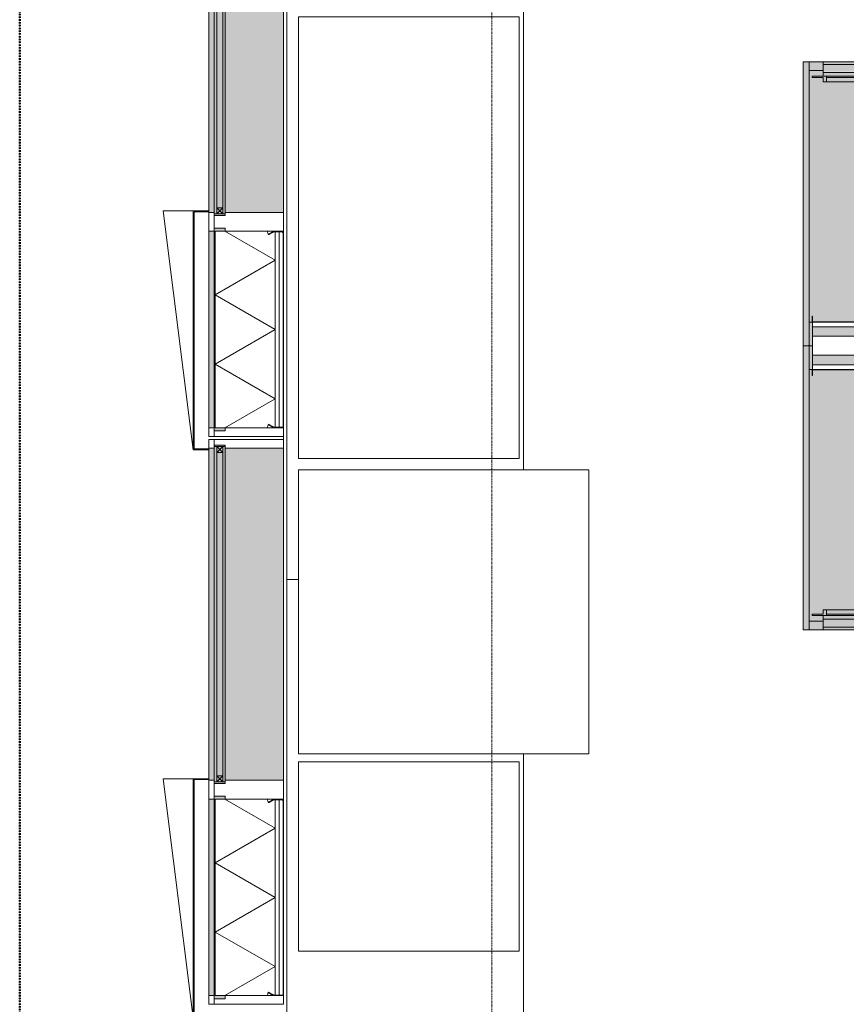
# Model space of a CAD drawing. Header units: millimetres. Extents: x -281 to 121694, y -16481 to 65128.
# Tile 3 of 256: x 8503 to 11124, y 12663 to 15783. Entities that reach past the tile are written whole.
import ezdxf

# ---------------------------------------------------------------- set-up
doc = ezdxf.new("R2010")
doc.units = ezdxf.units.MM
doc.linetypes.add('Grid Line', pattern=[12, 6, -2, 2, -2])
doc.linetypes.add('NLRS_Dash-0_6mm_Space-0_6mm_cpz', pattern=[1.2, 0.6, -0.6])
for name, color, linetype, lineweight in [('A--L$01A__Algemeen', 7, 'Continuous', 5), ('A--L$07A__Stramien', 1, 'Continuous', 5), ('A--L21__Buitenwanden', 3, 'Continuous', 5), ('A--L5__InstallatiesW', 7, 'Continuous', 5), ('A--L82__LosseGebruikersInvent', 1, 'Continuous', 5), ('A--L8__LosseInventaris', 1, 'Continuous', 5), ('Specialty Equipment', 1, 'Continuous', 5)]:
    doc.layers.add(name, color=color, linetype=linetype, lineweight=lineweight)

# ---------------------------------------------------------------- blocks, each defined once
blk = doc.blocks.new('NLRS_21_GM_LB_element gevel_gen_cpz - NLRS_21_13_08_elementgevel element_gen_cpz-V282-L_80_ 16')
at = {"layer": 'A--L$01A__Algemeen'}
for points in [[(-877.5, -52), (-867.5, -51.5), (-867.5, -20), (-245, -20), (-245, -52), (-235, -52), (-235, -17), (-877.5, -17), (-877.5, -20)], [(-185, -237), (867.5, -237), (867.5, -52), (-185, -52)]]:
    blk.add_hatch(color=256, dxfattribs=at).paths.add_polyline_path(points)
h = blk.add_hatch(color=256, dxfattribs=at)
h.paths.add_polyline_path([(-867.5, 0), (-867.5, -17), (-245, -17), (-245, 0), (-773.1, 0)])
h.paths.add_polyline_path([(-185, 0), (-185, -17), (867.5, -17), (867.5, 0), (-183, 0)])
h = blk.add_hatch(dxfattribs=at)
h.set_pattern_fill('FP_282', color=256, style=0, pattern_type=2)
h.set_pattern_definition([(315, (-15357.5, 9103), (449.013, 449.013), []), (315, (-15357.5, 8944.25), (898.026, 0), []), (315, (-15357.5, 9261.75), (898.026, 0), [])])
h.paths.add_polyline_path([(-867.5, -205.8), (-867.5, -232), (-865.5, -232), (-865.5, -205.8)])
h.paths.add_polyline_path([(-866.8, -203.3), (-865.1, -204.3), (-856.3, -189.2), (-858.1, -188.2)])
h.paths.add_polyline_path([(-862.5, -237), (-250, -237), (-250, -235), (-862.5, -235)])
h.paths.add_polyline_path([(-256.2, -189.2), (-247.4, -204.3), (-245.7, -203.3), (-254.4, -188.2)])
h.paths.add_polyline_path([(-247, -232), (-245, -232), (-245, -205.8), (-247, -205.8)])
for p, q in [((-867.5, 0), (-895, 0)), ((-895, 0), (-895, -17)), ((-867.5, -17), (-867.5, 0)), ((-867.5, 0), (-245, 0)), ((-185, 0), (-245, 0)), ((-245, 0), (-245, -17)), ((-185, -17), (-185, 0)), ((-185, 0), (-183, 0)), ((-180, 0), (862.5, 0)), ((865.5, 0), (867.5, 0)), ((895, 0), (867.5, 0)), ((867.5, 0), (867.5, -17)), ((895, -17), (895, 0)), ((-877.5, -17), (-895, -17)), ((-895, -17), (-895, -237)), ((-895, -17), (-867.5, -17)), ((-877.5, -52), (-877.5, -17)), ((-245, -17), (-867.5, -17)), ((-245, -20), (-867.5, -20)), ((-867.5, -20), (-867.5, -185.7)), ((-245, -20), (-867.5, -20)), ((-867.5, -20), (-867.5, -185.7)), ((-775.6, -210), (-665.9, -20)), ((-556.2, -210), (-665.9, -20)), ((-556.2, -210), (-446.6, -20)), ((-336.9, -210), (-446.6, -20)), ((-245, -17), (-190, -17)), ((-245, -185.7), (-245, -20)), ((-245, -185.7), (-245, -20)), ((-195, -17), (-235, -17)), ((-235, -17), (-235, -52)), ((-195, -52), (-195, -17)), ((872.5, -17), (895, -17)), ((895, -17), (877.5, -17)), ((877.5, -17), (877.5, -52)), ((895, -237), (895, -17)), ((-867.5, -52), (-877.5, -52)), ((-775.6, -210), (-867.5, -50.9)), ((-336.9, -210), (-245, -50.9)), ((-235, -52), (-245, -52)), ((-190, -52), (-195, -52)), ((-185, -237), (-185, -52)), ((867.5, -52), (867.5, -237)), ((877.5, -52), (872.5, -52)), ((-867.5, -185.7), (-867.5, -204.5)), ((-245, -204.5), (-245, -185.7)), ((-867.5, -204.5), (-867.5, -205.8)), ((-867.5, -204.5), (-867.5, -205.8)), ((-867.5, -205.8), (-867.5, -232)), ((-858.1, -188.2), (-866.8, -203.3)), ((-865.5, -232), (-865.5, -205.8)), ((-865.5, -210), (-247, -210)), ((-865.5, -210), (-247, -210)), ((-865.1, -204.3), (-856.3, -189.2)), ((-856.3, -189.2), (-858.1, -188.2)), ((-254.4, -188.2), (-256.2, -189.2)), ((-256.2, -189.2), (-247.4, -204.3)), ((-245.7, -203.3), (-254.4, -188.2)), ((-247, -205.8), (-247, -232)), ((-245, -205.8), (-245, -204.5)), ((-245, -205.8), (-245, -204.5)), ((-245, -232), (-245, -205.8)), ((-895, -237), (-867.5, -237)), ((-867.5, -232), (-867.5, -237)), ((-867.5, -237), (-862.5, -237)), ((-865.5, -222.5), (-247, -222.5)), ((-250, -235), (-862.5, -235)), ((-862.5, -237), (-250, -237)), ((-250, -237), (-245, -237)), ((-245, -237), (-245, -232)), ((-245, -237), (-185, -237)), ((867.5, -237), (-185, -237)), ((867.5, -237), (895, -237))]:
    blk.add_line(p, q, dxfattribs=at)
for centre, radius, start, end in [((-867.5, -204.5), 18.8, 60, 90), ((-245, -204.5), 18.8, 90, 120), ((-862.5, -205.8), 5, 150, 180), ((-862.5, -205.8), 3, 150, 180), ((-250, -205.8), 3, 0, 30), ((-250, -205.8), 5, 360, 30), ((-862.5, -232), 5, 180, 270), ((-862.5, -232), 3, 180, 270), ((-862.5, -232), 3, 180, 270), ((-250, -232), 3, 270, 360), ((-250, -232), 3, 270, 0), ((-250, -232), 5, 270, 0)]:
    blk.add_arc(centre, radius, start, end, dxfattribs=at)
blk = doc.blocks.new('NLRS_41_GM_LB_zetwerk gevel_gen_cpz - NLRS_41_12_05_GM_zetwerk gevel_gen_cpz-65367652-L_80_ 16')
at = {"layer": 'A--L$01A__Algemeen'}
for p, q in [((336.25, 145), (-421.25, 50)), ((336.25, 50), (336.25, 145)), ((-421.25, 50), (336.25, 50)), ((336.25, 50), (-421.25, 50)), ((-421.25, 50), (-421.25, 0)), ((-418.25, 0), (-418.25, 47)), ((-418.25, 47), (333.25, 47)), ((333.25, 47), (333.25, 0)), ((336.25, 0), (336.25, 50)), ((-421.25, 0), (-418.25, 0)), ((333.25, 0), (336.25, 0))]:
    blk.add_line(p, q, dxfattribs=at)
blk = doc.blocks.new('NLRS_21_GM_LB_element gevel_gen_cpz - NLRS_21_13_08_elementgevel element_gen_cpz-V283-L_80_ 16')
at = {"layer": 'A--L$01A__Algemeen'}
for points in [[(-877.5, -52), (-867.5, -51.5), (-867.5, -20), (-245, -20), (-245, -52), (-235, -52), (-235, -17), (-877.5, -17), (-877.5, -20)], [(-185, -237), (867.5, -237), (867.5, -52), (-185, -52)]]:
    blk.add_hatch(color=256, dxfattribs=at).paths.add_polyline_path(points)
h = blk.add_hatch(color=256, dxfattribs=at)
h.paths.add_polyline_path([(-867.5, 0), (-867.5, -17), (-245, -17), (-245.9, 0), (-670.2, 0)])
h.paths.add_polyline_path([(-185, -17), (867.5, -17), (867.5, 0), (-185, 0)])
h = blk.add_hatch(dxfattribs=at)
h.set_pattern_fill('FP_283', color=256, style=0, pattern_type=2)
h.set_pattern_definition([(315, (-13557.5, 9103), (42.4264, 42.4264), []), (45, (-13557.5, 9103), (-42.4264, 42.4264), [])])
h.paths.add_polyline_path([(-867.5, -185.7), (-866.8, -203.3), (-858.1, -188.2), (-866.8, -185.7)])
h = blk.add_hatch(dxfattribs=at)
h.set_pattern_fill('FP_284', color=256, style=0, pattern_type=2)
h.set_pattern_definition([(315, (-13557.5, 9103), (449.013, 449.013), []), (315, (-13557.5, 8944.25), (898.026, 0), []), (315, (-13557.5, 9261.75), (898.026, 0), [])])
h.paths.add_polyline_path([(-867.5, -205.8), (-867.5, -232), (-865.5, -232), (-865.5, -205.8)])
h.paths.add_polyline_path([(-866.8, -203.3), (-865.1, -204.3), (-856.3, -189.2), (-858.1, -188.2)])
h.paths.add_polyline_path([(-862.5, -237), (-250, -237), (-250, -235), (-862.5, -235)])
h.paths.add_polyline_path([(-256.2, -189.2), (-247.4, -204.3), (-245.9, -202.9), (-254.4, -188.2)])
h.paths.add_polyline_path([(-247, -205.8), (-245.9, -232), (-245, -232), (-245.9, -205.8)])
for p, q in [((-867.5, 0), (-895, 0)), ((-895, 0), (-895, -17)), ((-867.5, -17), (-867.5, 0)), ((-867.5, 0), (-245, 0)), ((-185, 0), (-245, 0)), ((-245, 0), (-245, -17)), ((-185, -17), (-185, 0)), ((-185, 0), (-183, 0)), ((-180, 0), (862.5, 0)), ((865.5, 0), (867.5, 0)), ((895, 0), (867.5, 0)), ((867.5, 0), (867.5, -17)), ((895, -17), (895, 0)), ((-877.5, -17), (-895, -17)), ((-895, -17), (-895, -237)), ((-895, -17), (-867.5, -17)), ((-877.5, -52), (-877.5, -17)), ((-245, -17), (-867.5, -17)), ((-245, -20), (-867.5, -20)), ((-867.5, -20), (-867.5, -185.7)), ((-245, -20), (-867.5, -20)), ((-867.5, -20), (-867.5, -185.7)), ((-775.6, -210), (-665.9, -20)), ((-556.2, -210), (-665.9, -20)), ((-556.2, -210), (-446.6, -20)), ((-336.9, -210), (-446.6, -20)), ((-245, -17), (-190, -17)), ((-245, -185.7), (-245, -20)), ((-245, -185.7), (-245, -20)), ((-195, -17), (-235, -17)), ((-235, -17), (-235, -52)), ((-195, -52), (-195, -17)), ((872.5, -17), (895, -17)), ((895, -17), (877.5, -17)), ((877.5, -17), (877.5, -52)), ((895, -237), (895, -17)), ((-867.5, -52), (-877.5, -52)), ((-775.6, -210), (-867.5, -50.9)), ((-336.9, -210), (-245, -50.9)), ((-235, -52), (-245, -52)), ((-190, -52), (-195, -52)), ((-185, -237), (-185, -52)), ((867.5, -52), (867.5, -237)), ((877.5, -52), (872.5, -52)), ((-867.5, -185.7), (-867.5, -204.5)), ((-245, -204.5), (-245, -185.7)), ((-867.5, -204.5), (-867.5, -205.8)), ((-867.5, -204.5), (-867.5, -205.8)), ((-867.5, -205.8), (-867.5, -232)), ((-858.1, -188.2), (-866.8, -203.3)), ((-865.5, -232), (-865.5, -205.8)), ((-865.5, -210), (-247, -210)), ((-865.5, -210), (-247, -210)), ((-865.1, -204.3), (-856.3, -189.2)), ((-856.3, -189.2), (-858.1, -188.2)), ((-254.4, -188.2), (-256.2, -189.2)), ((-256.2, -189.2), (-247.4, -204.3)), ((-245.7, -203.3), (-254.4, -188.2)), ((-247, -205.8), (-247, -232)), ((-245, -205.8), (-245, -204.5)), ((-245, -205.8), (-245, -204.5)), ((-245, -232), (-245, -205.8)), ((-895, -237), (-867.5, -237)), ((-867.5, -232), (-867.5, -237)), ((-867.5, -237), (-862.5, -237)), ((-865.5, -222.5), (-247, -222.5)), ((-250, -235), (-862.5, -235)), ((-862.5, -237), (-250, -237)), ((-250, -237), (-245, -237)), ((-245, -237), (-245, -232)), ((-245, -237), (-185, -237)), ((867.5, -237), (-185, -237)), ((867.5, -237), (895, -237))]:
    blk.add_line(p, q, dxfattribs=at)
for centre, radius, start, end in [((-867.5, -204.5), 18.8, 60, 90), ((-245, -204.5), 18.8, 90, 120), ((-862.5, -205.8), 5, 150, 180), ((-862.5, -205.8), 3, 150, 180), ((-250, -205.8), 3, 0, 30), ((-250, -205.8), 5, 360, 30), ((-862.5, -232), 5, 180, 270), ((-862.5, -232), 3, 180, 270), ((-862.5, -232), 3, 180, 270), ((-250, -232), 3, 270, 360), ((-250, -232), 3, 270, 0), ((-250, -232), 5, 270, 0)]:
    blk.add_arc(centre, radius, start, end, dxfattribs=at)
blk = doc.blocks.new('CSWK_double-triple glass panel - CSWK_double-triple glass panel-55889924-L_80_ 16')
at = {"layer": 'A--L$01A__Algemeen'}
for points in [[(-531.25, 100), (-531.25, 92), (531.25, 92), (531.25, 100), (-368.88, 100)], [(-531.25, 73), (-531.25, 65), (531.25, 65), (531.25, 73), (-368.88, 73)]]:
    blk.add_hatch(color=256, dxfattribs=at).paths.add_polyline_path(points)
at = {"layer": 'A--L82__LosseGebruikersInvent'}
blk.add_hatch(color=256, dxfattribs=at).paths.add_polyline_path([(-536.25, 100), (-536.25, 65), (-531.25, 65), (-531.25, 73), (531.25, 73), (531.25, 65), (536.25, 65), (536.25, 100), (531.25, 100), (531.25, 92), (-531.25, 92), (-531.25, 100)])
at = {"layer": 'A--L$01A__Algemeen'}
for p, q in [((531.25, 100), (-531.25, 100)), ((-531.25, 100), (-531.25, 92)), ((531.25, 92), (531.25, 100)), ((-531.25, 92), (531.25, 92)), ((-531.25, 92), (-512.25, 92)), ((-531.25, 73), (-531.25, 92)), ((-531.25, 92), (-512.25, 73)), ((-512.25, 92), (-531.25, 73)), ((531.25, 73), (-531.25, 73)), ((-531.25, 73), (-531.25, 65)), ((-512.25, 73), (-531.25, 73)), ((-531.25, 65), (531.25, 65)), ((-512.25, 92), (-512.25, 73)), ((512.25, 92), (531.25, 92)), ((512.25, 73), (512.25, 92)), ((512.25, 92), (531.25, 73)), ((531.25, 92), (512.25, 73)), ((531.25, 73), (512.25, 73)), ((531.25, 92), (531.25, 73)), ((531.25, 65), (531.25, 73))]:
    blk.add_line(p, q, dxfattribs=at)
blk = doc.blocks.new('NLRS_82_FU_UN_lab en spoel tafels_gen_kad - labtafel dxbxh 750x1500x950-V346-L_80_ 16')
at = {"layer": 'A--L$01A__Algemeen'}
for p, q in [((750, 262.7), (-750, 262.7)), ((-750, 262.7), (-750, -487.3)), ((750, 225.6), (750, 262.7)), ((-750, -487.3), (197.1, -487.3))]:
    blk.add_line(p, q, dxfattribs=at)
blk = doc.blocks.new('NLRS_82_FU_UN_lab en spoel tafels_gen_kad - labtafel dxbxh 750x1800x950-V347-L_80_ 16')
at = {"layer": 'A--L$01A__Algemeen'}
for p, q in [((900, 262.7), (-900, 262.7)), ((-900, 262.7), (-900, 225.6)), ((900, -487.3), (900, 262.7)), ((-552.9, -487.3), (900, -487.3))]:
    blk.add_line(p, q, dxfattribs=at)
blk = doc.blocks.new('NLRS_82_SE_LB_laboratorium apparaat space reservation_gen_cpz - lab apparaat_tafelniveau-57700683-L_80_ 16')
at = {"layer": 'A--L8__LosseInventaris', "linetype": 'NLRS_Dash-0_6mm_Space-0_6mm_cpz'}
for p, q in [((-700, 350), (700, 350)), ((-700, 350), (-700, -350)), ((700, 350), (700, -350)), ((-700, -350), (700, -350))]:
    blk.add_line(p, q, dxfattribs=at)
at = {"layer": 'Specialty Equipment'}
for p, q in [((700, 350), (-700, 350)), ((-700, 350), (-700, -350)), ((700, -350), (700, 350)), ((-700, -350), (700, -350))]:
    blk.add_line(p, q, dxfattribs=at)
blk = doc.blocks.new('NLRS_82_SE_LB_laboratorium apparaat space reservation_gen_cpz - lab apparaat_tafelniveau-57700684-L_80_ 16')
at = {"layer": 'A--L8__LosseInventaris'}
for p, q in [((450, 460), (-450, 460)), ((-450, 460), (-450, -460)), ((450, -460), (450, 460)), ((-450, -460), (450, -460))]:
    blk.add_line(p, q, dxfattribs=at)
at = {"layer": 'A--L8__LosseInventaris', "linetype": 'NLRS_Dash-0_6mm_Space-0_6mm_cpz'}
for p, q in [((-450, 460), (450, 460)), ((-450, 460), (-450, -460)), ((450, 460), (450, -460)), ((-450, -460), (450, -460))]:
    blk.add_line(p, q, dxfattribs=at)
blk = doc.blocks.new('NLRS_82_SE_LB_laboratorium apparaat space reservation_gen_cpz - lab apparaat_tafelniveau-57700755-L_80_ 16')
at = {"layer": 'A--L8__LosseInventaris', "linetype": 'NLRS_Dash-0_6mm_Space-0_6mm_cpz'}
for p, q in [((-300, 350), (300, 350)), ((-300, 350), (-300, -350)), ((300, 350), (300, -350)), ((-300, -350), (300, -350))]:
    blk.add_line(p, q, dxfattribs=at)
at = {"layer": 'Specialty Equipment'}
for p, q in [((300, 350), (-300, 350)), ((-300, 350), (-300, -350)), ((300, -350), (300, 350)), ((-300, -350), (300, -350))]:
    blk.add_line(p, q, dxfattribs=at)
blk = doc.blocks.new('NLRS_57_ME_UN_zuurkast_gen_kad - zuurkast dxbxh 900x1200x2700-V500-L_80_ 16')
at = {"layer": 'A--L5__InstallatiesW'}
for points in [[(-600, -900), (-581, -900), (-581, -2), (-583, 0), (-598, 0), (-600, -2), (-600, -801.8)], [(600, -900), (600, -2), (598, 0), (583, 0), (581, -2), (581, -900)], [(569.5, -76), (569.5, -75), (378.4, -76)]]:
    blk.add_hatch(color=254, dxfattribs=at).paths.add_polyline_path(points)
at = {"layer": 'A--L8__LosseInventaris'}
h = blk.add_hatch(color=254, dxfattribs=at)
h.paths.add_polyline_path([(-570, -75), (-570, 0), (-583, 0), (-581, -2), (-581, -75)])
h.paths.add_polyline_path([(-600, -2), (-598, 0), (-600, 0)])
h = blk.add_hatch(color=254, dxfattribs=at)
h.paths.add_polyline_path([(570, -75), (581, -75), (581, -2), (583, 0), (570, 0), (570, -2)])
h.paths.add_polyline_path([(600, -2), (600, 0), (598, 0)])
for points in [[(378.4, -60), (570, -60), (570, -30), (-570, -30), (-570, -60), (-368.3, -60)], [(526, -850.5), (526, -836.4), (-526, -836.4), (-526, -850.5), (378.4, -850.5)], [(-539, -900), (-537, -898), (-537, -874.3), (-539, -872.3), (-579, -872.3), (-581, -874.3), (-581, -898), (-579, -900)], [(5.1, -866), (537, -866), (537, -855), (-537, -855), (-537, -866), (-368.3, -866)], [(537, -868.5), (537, -866), (-537, -866.7), (-537, -868.5), (378.4, -868.5)], [(5.1, -872), (537, -872), (537, -868.5), (-537, -868.5), (-537, -872), (-368.3, -872)], [(537, -892), (537, -872), (-537, -872.3), (-537, -892), (378.4, -892)], [(378.4, -855), (526, -855), (526, -850.5), (-526, -850.5), (-526, -855), (5.1, -855)], [(579, -900), (581, -898), (581, -874.3), (579, -872.3), (539, -872.3), (537, -874.3), (537, -898), (539, -900)], [(378.4, -900), (537, -898.9), (537, -892), (-537, -892.8), (-537, -900), (5.1, -900)]]:
    blk.add_hatch(color=254, dxfattribs=at).paths.add_polyline_path(points)
h = blk.add_hatch(color=254, dxfattribs=at)
h.paths.add_polyline_path([(581, -900), (581, -898), (579, -900)])
h.paths.add_polyline_path([(539, -900), (537, -899.5), (537, -900)])
h.paths.add_polyline_path([(-537, -900), (-537.9, -898.9), (-539, -900)])
h.paths.add_polyline_path([(-581, -900), (-579, -900), (-581, -898)])
h.paths.add_polyline_path([(581, -874.3), (581, -75), (-581, -76), (-581, -874.3), (-579, -872.3), (-539, -872.3), (-537, -874.3), (-537, -855), (-571, -855), (-571, -850.5), (-537, -850.5), (-537, -836.4), (537, -836.4), (537, -850.5), (571, -850.5), (571, -855), (537, -855), (537, -874.3), (539, -872.3), (579, -872.3)])
h.paths.add_polyline_path([(571, -94), (570, -94), (571, -76.5)])
h.paths.add_polyline_path([(-570, -94), (-571, -94), (-570, -76.5)])
h = blk.add_hatch(color=254, dxfattribs=at)
h.paths.add_polyline_path([(537, -855), (571, -855), (571, -850.5), (537, -850.5), (537, -836.4), (526, -836.4), (526, -855)])
h.paths.add_polyline_path([(-526, -855), (-526, -836.4), (-537, -836.4), (-537, -850.5), (-571, -850.5), (-571, -855), (-537, -855)])
at = {"layer": 'A--L5__InstallatiesW', "color": 5}
for p, q in [((-583, 0), (-598, 0)), ((598, 0), (583, 0)), ((-600, -2), (-600, -900)), ((-581, -900), (-581, -2)), ((581, -2), (581, -900)), ((600, -900), (600, -2)), ((-571, -76.5), (-571, -94)), ((-570, -94), (-570, -76.5)), ((569.5, -75), (-569.5, -75)), ((-569.5, -76), (569.5, -76)), ((570, -76.5), (570, -94)), ((571, -94), (571, -76.5)), ((-571, -94), (-570, -94)), ((570, -94), (571, -94)), ((-600, -900), (-581, -900)), ((581, -900), (600, -900))]:
    blk.add_line(p, q, dxfattribs=at)
for centre, radius, start, end in [((-583, -2), 2, 0, 90), ((583, -2), 2, 90, 180), ((598, -2), 2, 360, 90), ((-598, -2), 2, 90, 180), ((-569.5, -76.5), 1.46, 90, 180), ((-569.5, -76.5), 0.5, 90, 180), ((569.5, -76.5), 1.46, 0, 90), ((569.5, -76.5), 0.5, 0, 90)]:
    blk.add_arc(centre, radius, start, end, dxfattribs=at)
at = {"layer": 'A--L8__LosseInventaris', "color": 5}
for p, q in [((-598, 0), (-600, 0)), ((-600, 0), (-600, -2)), ((-570, 0), (-583, 0)), ((-570, -75), (-570, 0)), ((570, -30), (-570, -30)), ((-570, -30), (-570, -60)), ((583, 0), (570, 0)), ((570, 0), (570, -75)), ((570, -60), (570, -30)), ((600, 0), (598, 0)), ((-570, -60), (570, -60)), ((-569.5, -75), (-581, -75)), ((581, -75), (569.5, -75)), ((-537, -866), (-537, -855)), ((-537, -868.5), (-537, -866)), ((-537, -866), (537, -866)), ((-537, -872), (-537, -868.5)), ((-537, -874.4), (-537, -872)), ((526, -855), (-526, -855)), ((537, -855), (537, -866)), ((537, -866), (537, -868.5)), ((537, -868.5), (537, -872)), ((537, -872), (537, -874.4)), ((-581, -900), (-579, -900)), ((-539, -900), (-537, -900)), ((537, -892), (-537, -892)), ((-537, -898.9), (-537, -900)), ((-537, -900), (537, -900)), ((537, -900), (537, -898.9)), ((537, -900), (539, -900)), ((579, -900), (581, -900))]:
    blk.add_line(p, q, dxfattribs=at)
at = {"layer": 'Specialty Equipment'}
for p, q in [((-526, -836.4), (-537, -836.4)), ((-537, -836.4), (-537, -850.5)), ((-526, -855), (-526, -836.4)), ((526, -836.4), (-526, -836.4)), ((-526, -836.4), (-526, -850.5)), ((537, -836.4), (526, -836.4)), ((526, -836.4), (526, -855)), ((526, -850.5), (526, -836.4)), ((537, -850.5), (537, -836.4)), ((-539, -872.3), (-579, -872.3)), ((-571, -850.5), (-571, -855)), ((-537, -850.5), (-571, -850.5)), ((-571, -855), (-526, -855)), ((-526, -850.5), (526, -850.5)), ((526, -855), (571, -855)), ((571, -850.5), (537, -850.5)), ((579, -872.3), (539, -872.3)), ((571, -855), (571, -850.5)), ((-581, -874.3), (-581, -898)), ((-579, -900), (-539, -900)), ((-537, -898), (-537, -874.3)), ((537, -874.3), (537, -898)), ((539, -900), (579, -900)), ((581, -898), (581, -874.3))]:
    blk.add_line(p, q, dxfattribs=at)
for centre, start, end in [((-579, -874.3), 90, 180), ((-539, -874.3), 360, 90), ((539, -874.3), 90, 180), ((579, -874.3), 360, 90), ((-579, -898), 180, 270), ((-539, -898), 270, 0), ((539, -898), 180, 270), ((579, -898), 270, 0)]:
    blk.add_arc(centre, 2, start, end, dxfattribs=at)
blk = doc.blocks.new('NLRS_57_ME_UN_zuurkast_gen_kad - zuurkast dxbxh 900x1200x2700-V501-L_80_ 16')
at = {"layer": 'A--L5__InstallatiesW'}
for points in [[(-598, 0), (-600, -2), (-600, -900), (-581, -900), (-581, -2), (-583, 0)], [(583, 0), (581, -2), (581, -900), (600, -900), (600, -2), (598, 0)]]:
    blk.add_hatch(color=254, dxfattribs=at).paths.add_polyline_path(points)
h = blk.add_hatch(color=254, dxfattribs=at)
h.paths.add_polyline_path([(-569.5, -75), (-569.5, -76), (-378.4, -75)])
h.paths.add_polyline_path([(571, -76.5), (570, -76.5), (571, -76.5)])
at = {"layer": 'A--L8__LosseInventaris'}
h = blk.add_hatch(color=254, dxfattribs=at)
h.paths.add_polyline_path([(-581, 0), (-583, 0), (-581, -2), (-581, -75), (-570, -75), (-570, 0)])
h.paths.add_polyline_path([(-598, 0), (-600, 0), (-600, -2)])
for points in [[(368.3, -30), (-570, -30), (-570, -60), (570, -60), (570, -30)], [(-526, -836.4), (-526, -850.5), (526, -850.5), (526, -836.4), (-378.4, -836.4)], [(-579, -872.3), (-581, -874.3), (-581, -898), (-579, -900), (-539, -900), (-537, -898), (-537, -874.3), (-539, -872.3)], [(-5.1, -855), (-537, -855), (-537, -866), (537, -866), (537, -855), (368.3, -855)], [(-378.4, -866), (-537, -866.7), (-537, -868.5), (537, -867.9), (537, -866), (-5.1, -866)], [(-537, -868.5), (-537, -872), (537, -872), (537, -868.5), (-378.4, -868.5)], [(537, -872), (-537, -872.3), (-537, -892), (537, -892), (537, -872.3)], [(526, -850.5), (-526, -850.5), (-526, -855), (526, -855)], [(539, -872.3), (537, -874.3), (537, -898), (539, -900), (579, -900), (581, -898), (581, -874.3), (579, -872.3)], [(-5.1, -892), (-537, -892.8), (-537, -900), (537, -898.9), (537, -892), (368.3, -892)]]:
    blk.add_hatch(color=254, dxfattribs=at).paths.add_polyline_path(points)
h = blk.add_hatch(color=254, dxfattribs=at)
h.paths.add_polyline_path([(570, 0), (570, -75), (581, -75), (581, -2), (583, 0), (581, 0)])
h.paths.add_polyline_path([(600, 0), (598, 0), (600, -2)])
h = blk.add_hatch(color=254, dxfattribs=at)
h.paths.add_polyline_path([(581, -75), (-581, -76), (-581, -874.3), (-579, -872.3), (-539, -872.3), (-537, -874.3), (-537, -855), (-571, -855), (-571, -850.5), (-537, -850.5), (-537, -836.4), (537, -836.4), (537, -850.5), (571, -850.5), (571, -855), (537, -855), (537, -874.3), (539, -872.3), (579, -872.3), (581, -874.3), (581, -76)])
h.paths.add_polyline_path([(-571, -76.5), (-570, -76.5), (-571, -76.5)])
h.paths.add_polyline_path([(-537, -898), (-539, -900), (-537, -898.9), (-537, -898.1)])
h.paths.add_polyline_path([(581, -898), (579, -900), (581, -900)])
h.paths.add_polyline_path([(537, -898), (537, -900), (537.9, -898.9), (537.1, -898.1)])
h.paths.add_polyline_path([(-581, -898), (-581, -900), (-579, -900)])
h = blk.add_hatch(color=254, dxfattribs=at)
h.paths.add_polyline_path([(526, -836.4), (526, -855), (571, -855), (571, -850.5), (537, -850.5), (537, -836.4)])
h.paths.add_polyline_path([(-537, -836.4), (-537, -850.5), (-571, -850.5), (-571, -855), (-526, -855), (-526, -836.4)])
at = {"layer": 'A--L5__InstallatiesW', "color": 5}
for p, q in [((-583, 0), (-598, 0)), ((598, 0), (583, 0)), ((-600, -2), (-600, -900)), ((-581, -900), (-581, -2)), ((581, -2), (581, -900)), ((600, -900), (600, -2)), ((-571, -76.5), (-571, -94)), ((-570, -94), (-570, -76.5)), ((569.5, -75), (-569.5, -75)), ((-569.5, -76), (569.5, -76)), ((570, -76.5), (570, -94)), ((571, -94), (571, -76.5)), ((-571, -94), (-570, -94)), ((570, -94), (571, -94)), ((-600, -900), (-581, -900)), ((581, -900), (600, -900))]:
    blk.add_line(p, q, dxfattribs=at)
for centre, radius, start, end in [((-583, -2), 2, 0, 90), ((583, -2), 2, 90, 180), ((598, -2), 2, 360, 90), ((-598, -2), 2, 90, 180), ((-569.5, -76.5), 1.46, 90, 180), ((-569.5, -76.5), 0.5, 90, 180), ((569.5, -76.5), 1.46, 0, 90), ((569.5, -76.5), 0.5, 0, 90)]:
    blk.add_arc(centre, radius, start, end, dxfattribs=at)
at = {"layer": 'A--L8__LosseInventaris', "color": 5}
for p, q in [((-598, 0), (-600, 0)), ((-570, 0), (-583, 0)), ((-570, -75), (-570, 0)), ((570, -30), (-570, -30)), ((-570, -30), (-570, -60)), ((583, 0), (570, 0)), ((570, 0), (570, -75)), ((570, -60), (570, -30)), ((600, 0), (598, 0)), ((600, -2), (600, 0)), ((-570, -60), (570, -60)), ((-569.5, -75), (-581, -75)), ((581, -75), (569.5, -75)), ((-537, -866), (-537, -855)), ((-537, -868.5), (-537, -866)), ((-537, -866), (537, -866)), ((-537, -872), (-537, -868.5)), ((-537, -874.4), (-537, -872)), ((526, -855), (-526, -855)), ((537, -855), (537, -866)), ((537, -866), (537, -868.5)), ((537, -868.5), (537, -872)), ((537, -872), (537, -874.4)), ((-581, -900), (-579, -900)), ((-539, -900), (-537, -900)), ((537, -892), (-537, -892)), ((-537, -898.9), (-537, -900)), ((-537, -900), (537, -900)), ((537, -900), (537, -898.9)), ((537, -900), (539, -900)), ((579, -900), (581, -900))]:
    blk.add_line(p, q, dxfattribs=at)
at = {"layer": 'Specialty Equipment'}
for p, q in [((-526, -836.4), (-537, -836.4)), ((-537, -836.4), (-537, -850.5)), ((-526, -855), (-526, -836.4)), ((526, -836.4), (-526, -836.4)), ((-526, -836.4), (-526, -850.5)), ((537, -836.4), (526, -836.4)), ((526, -836.4), (526, -855)), ((526, -850.5), (526, -836.4)), ((537, -850.5), (537, -836.4)), ((-539, -872.3), (-579, -872.3)), ((-571, -850.5), (-571, -855)), ((-537, -850.5), (-571, -850.5)), ((-571, -855), (-526, -855)), ((-526, -850.5), (526, -850.5)), ((526, -855), (571, -855)), ((571, -850.5), (537, -850.5)), ((579, -872.3), (539, -872.3)), ((571, -855), (571, -850.5)), ((-581, -874.3), (-581, -898)), ((-579, -900), (-539, -900)), ((-537, -898), (-537, -874.3)), ((537, -874.3), (537, -898)), ((539, -900), (579, -900)), ((581, -898), (581, -874.3))]:
    blk.add_line(p, q, dxfattribs=at)
for centre, start, end in [((-579, -874.3), 90, 180), ((-539, -874.3), 360, 90), ((539, -874.3), 90, 180), ((579, -874.3), 360, 90), ((-579, -898), 180, 270), ((-539, -898), 270, 0), ((539, -898), 180, 270), ((579, -898), 270, 0)]:
    blk.add_arc(centre, 2, start, end, dxfattribs=at)

msp = doc.modelspace()

# ---------------------------------------------------------------- linework, layer by layer
at = {"layer": 'A--L$01A__Algemeen', "linetype": 'NLRS_Dash-0_6mm_Space-0_6mm_cpz', "lineweight": 50}
msp.add_line((8503.1, 57404.6), (8503.1, 8583.7), dxfattribs=at)
at = {"layer": 'A--L$07A__Stramien', "linetype": 'Grid Line'}
msp.add_line((10000, 64428.4), (10000, 5044.8), dxfattribs=at)
at = {"layer": 'A--L21__Buitenwanden'}
for p, q in [((9340, 15172.5), (9340, 16225)), ((9340, 14452.5), (9340, 14462.5)), ((9340, 13372.5), (9340, 14425))]:
    msp.add_line(p, q, dxfattribs=at)

# ---------------------------------------------------------------- block references
at = {"layer": 'A--L$01A__Algemeen', "rotation": 89.99999999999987}
for name, p in [('NLRS_21_GM_LB_element gevel_gen_cpz - NLRS_21_13_08_elementgevel element_gen_cpz-V282-L_80_ 16', (9103, 15357.5)), ('CSWK_double-triple glass panel - CSWK_double-triple glass panel-55889924-L_80_ 16', (9220, 15698.8)), ('NLRS_41_GM_LB_zetwerk gevel_gen_cpz - NLRS_41_12_05_GM_zetwerk gevel_gen_cpz-65367652-L_80_ 16', (9103, 14841.3)), ('NLRS_21_GM_LB_element gevel_gen_cpz - NLRS_21_13_08_elementgevel element_gen_cpz-V283-L_80_ 16', (9103, 13557.5)), ('CSWK_double-triple glass panel - CSWK_double-triple glass panel-55889924-L_80_ 16', (9220, 13898.8)), ('NLRS_41_GM_LB_zetwerk gevel_gen_cpz - NLRS_41_12_05_GM_zetwerk gevel_gen_cpz-65367652-L_80_ 16', (9103, 13041.3))]:
    msp.add_blockref(name, p, dxfattribs=at)
at = {"layer": 'A--L82__LosseGebruikersInvent', "rotation": 89.9999999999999}
for name, p in [('NLRS_82_FU_UN_lab en spoel tafels_gen_kad - labtafel dxbxh 750x1800x950-V347-L_80_ 16', (9612.7, 14909.1)), ('NLRS_82_FU_UN_lab en spoel tafels_gen_kad - labtafel dxbxh 750x1500x950-V346-L_80_ 16', (9612.7, 13259.1))]:
    msp.add_blockref(name, p, dxfattribs=at)
at = {"layer": 'A--L8__LosseInventaris', "linetype": 'NLRS_Dash-0_6mm_Space-0_6mm_cpz', "rotation": 269.9999999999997}
for name, p in [('NLRS_82_SE_LB_laboratorium apparaat space reservation_gen_cpz - lab apparaat_tafelniveau-57700683-L_80_ 16', (9737.1, 15092)), ('NLRS_82_SE_LB_laboratorium apparaat space reservation_gen_cpz - lab apparaat_tafelniveau-57700684-L_80_ 16', (9847.1, 13906.3)), ('NLRS_82_SE_LB_laboratorium apparaat space reservation_gen_cpz - lab apparaat_tafelniveau-57700755-L_80_ 16', (9737.1, 13131.2))]:
    msp.add_blockref(name, p, dxfattribs=at)
at = {"layer": 'A--L8__LosseInventaris', "color": 5, "rotation": 180}
msp.add_blockref('NLRS_57_ME_UN_zuurkast_gen_kad - zuurkast dxbxh 900x1200x2700-V501-L_80_ 16', (11587.1, 14749.7), dxfattribs=at)
at = {"layer": 'A--L8__LosseInventaris', "color": 5}
msp.add_blockref('NLRS_57_ME_UN_zuurkast_gen_kad - zuurkast dxbxh 900x1200x2700-V500-L_80_ 16', (11587.1, 14749.7), dxfattribs=at)

doc.saveas('drawing.dxf')
